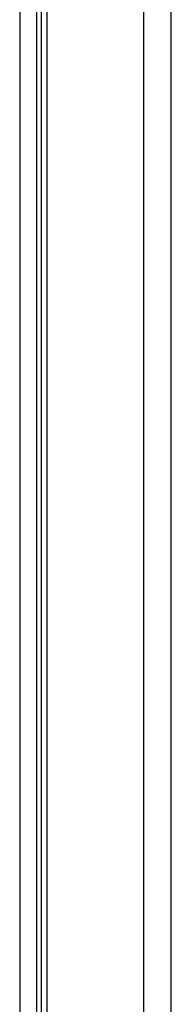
# Model space of a CAD drawing. Header units: inches. Extents: x 3 to 177, y 3 to 114.
# Tile 32 of 95: x 155.978 to 156.647, y 63.083 to 67.42. Entities that reach past the tile are written whole.
import ezdxf

# ---------------------------------------------------------------- set-up
doc = ezdxf.new("R2010")
doc.units = ezdxf.units.IN
doc.header["$LTSCALE"] = 9.973333
doc.header["$MEASUREMENT"] = 0
doc.layers.get('0').update_dxf_attribs({"linetype": 'CONTINUOUS'})

msp = doc.modelspace()

# ---------------------------------------------------------------- linework, layer by layer
at = {"color": 7, "linetype": 'Continuous'}
for p, q in [((156.525, 45.1869), (156.525, 89.278)), ((156.6466, 45.1869), (156.6466, 89.278)), ((155.9779, 87.9097), (155.9779, 49.1438)), ((156.0514, 84.2828), (156.0514, 49.1714)), ((156.0736, 49.1842), (156.0736, 84.2828)), ((156.0988, 49.1987), (156.0988, 84.3005))]:
    msp.add_line(p, q, dxfattribs=at)

doc.saveas('drawing.dxf')
